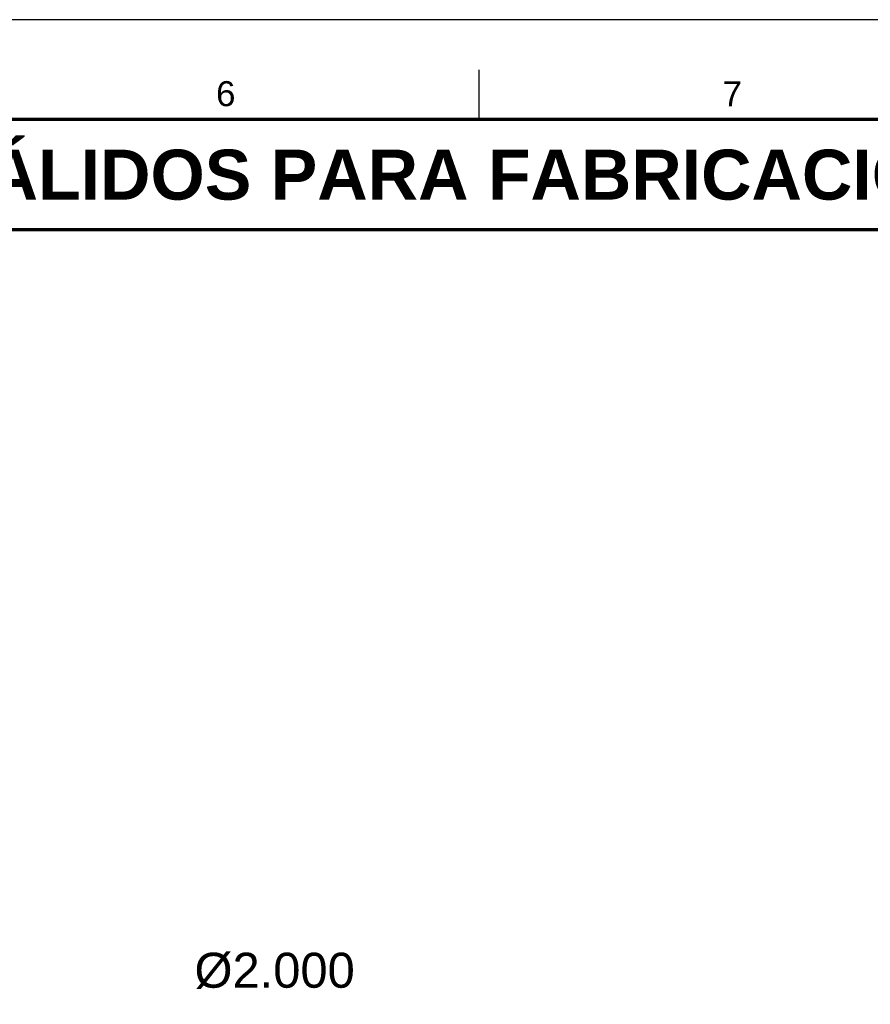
# Model space of a CAD drawing. Header units: millimetres. Extents: x 0 to 841, y 0 to 594.
# Tile 201 of 226: x 278 to 363, y 496 to 594. Entities that reach past the tile are written whole.
import ezdxf
from ezdxf.enums import TextEntityAlignment as Align

# ---------------------------------------------------------------- set-up
doc = ezdxf.new("R2010")
doc.units = ezdxf.units.MM
for name, color, linetype, lineweight in [('FINA', 7, 'CONTINUOUS', 25), ('MARCO', 7, 'CONTINUOUS', 70), ('TXT', 7, 'CONTINUOUS', 25)]:
    doc.layers.add(name, color=color, linetype=linetype, lineweight=lineweight)
doc.styles.add('STD', font='LiberationSans-Regular.ttf')
doc.styles.add('STDB', font='LiberationSans-Bold.ttf')

msp = doc.modelspace()

# ---------------------------------------------------------------- linework, layer by layer
at = {"layer": 'FINA'}
msp.add_line((324.125, 584), (324.125, 589), dxfattribs=at)
msp.add_lwpolyline([(0, 0), (841, 0), (841, 594), (0, 594)], close=True, dxfattribs=at)
at = {"layer": 'MARCO'}
for points in [[(20, 10), (831, 10), (831, 584), (20, 584)], [(20, 573), (831, 573), (831, 584), (20, 584)]]:
    msp.add_lwpolyline(points, close=True, dxfattribs=at)

# ---------------------------------------------------------------- texts
at = {"layer": 'TXT'}
for s, height, style, p in [('6', 2.5, 'STD', (298.781, 586.6)), ('7', 2.5, 'STD', (349.469, 586.6)), ('ESTOS PLANOS NO SON VÁLIDOS PARA FABRICACIÓN HASTA SU REVISIÓN Y APROBACIÓN POR UN INGENIERO CALCULISTA HABILITADO.', 5, 'STDB', (425.5, 578.5))]:
    msp.add_text(s, height=height, dxfattribs=dict(at, style=style)).set_placement(p, align=Align.MIDDLE_CENTER)
at = {"layer": 'TXT', "style": 'STD'}
msp.add_text('Ø2.000', height=3.5, dxfattribs=at).set_placement((295.654, 496.12), align=Align.BOTTOM_LEFT)

doc.saveas('drawing.dxf')
